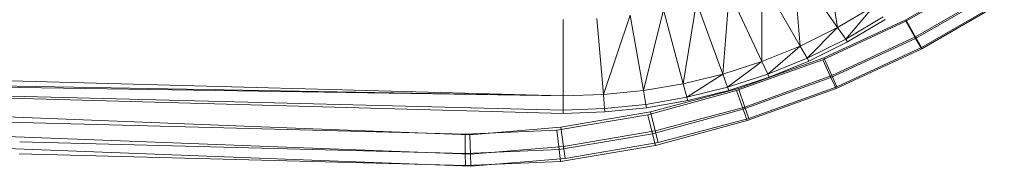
# Model space of a CAD drawing. Header units: metres. Extents: x 391.1 to 427.5, y 12.5 to 28.4.
# Tile 160 of 209: x 407.6966 to 408.0431, y 27.136 to 27.1876. Entities that reach past the tile are written whole.
import ezdxf

# ---------------------------------------------------------------- set-up
doc = ezdxf.new("R2010")
doc.units = ezdxf.units.M
doc.layers.add('A-DETL-____-MBND', color=7, linetype='Continuous', lineweight=18)

# ---------------------------------------------------------------- blocks, each defined once
blk = doc.blocks.new('Family - Inodor PA-152337-03_CLI_AIGUA_P0A')
at = {"layer": 'A-DETL-____-MBND', "color": 253, "true_color": 0xaaaaaa}
for p, q in [((0.60285, 0.09039), (0.60749, 0.06204)), ((0.60749, 0.06204), (0.59196, 0.08422)), ((0.59196, 0.08422), (0.59431, 0.05554)), ((0.63146, 0.06481), (0.6589, 0.08065)), ((0.63146, 0.06481), (0.6589, 0.08065)), ((0.63146, 0.06481), (0.6589, 0.08065)), ((0.6589, 0.08065), (0.63146, 0.06481)), ((0.63148, 0.06427), (0.65915, 0.08023)), ((0.63148, 0.06427), (0.65915, 0.08023)), ((0.59431, 0.05554), (0.58079, 0.07896)), ((0.58079, 0.07896), (0.5808, 0.05012)), ((0.5694, 0.07457), (0.56708, 0.04571)), ((0.5808, 0.05012), (0.5694, 0.07457)), ((0.66324, 0.07516), (0.63492, 0.05881)), ((0.66324, 0.07516), (0.63492, 0.05881)), ((0.63493, 0.05826), (0.66346, 0.07472)), ((0.63493, 0.05826), (0.66346, 0.07472)), ((0.55786, 0.07104), (0.55318, 0.04232)), ((0.56708, 0.04571), (0.55786, 0.07104)), ((0.62027, 0.06963), (0.60749, 0.06204)), ((0.61033, 0.05799), (0.62027, 0.06963)), ((0.66592, 0.07176), (0.63705, 0.05509)), ((0.66592, 0.07176), (0.63705, 0.05509)), ((0.63706, 0.05455), (0.66612, 0.07131)), ((0.63706, 0.05455), (0.66612, 0.07131)), ((0.53449, 0.06641), (0.52508, 0.03847)), ((0.53917, 0.03991), (0.53449, 0.06641)), ((0.54621, 0.06833), (0.53917, 0.03991)), ((0.55318, 0.04232), (0.54621, 0.06833)), ((0.62345, 0.06584), (0.61033, 0.05799)), ((0.51095, 0.03799), (0.51095, 0.06488)), ((0.52508, 0.03847), (0.52273, 0.06526)), ((0.6023, 0.05077), (0.63148, 0.06427)), ((0.6023, 0.05077), (0.63148, 0.06427)), ((0.60263, 0.05143), (0.63146, 0.06481)), ((0.60263, 0.05143), (0.63146, 0.06481)), ((0.60263, 0.05143), (0.63146, 0.06481)), ((0.63146, 0.06481), (0.60263, 0.05143)), ((0.62421, 0.06494), (0.61101, 0.05702)), ((0.63146, 0.06481), (0.63492, 0.05881)), ((0.63492, 0.05881), (0.63146, 0.06481)), ((0.63148, 0.06427), (0.63493, 0.05826)), ((0.63493, 0.05826), (0.63148, 0.06427)), ((0.60749, 0.06204), (0.59431, 0.05554)), ((0.59678, 0.05125), (0.60749, 0.06204)), ((0.61033, 0.05799), (0.60749, 0.06204)), ((0.59431, 0.05554), (0.5808, 0.05012)), ((0.58289, 0.04563), (0.59431, 0.05554)), ((0.59678, 0.05125), (0.59431, 0.05554)), ((0.61033, 0.05799), (0.59678, 0.05125)), ((0.61101, 0.05702), (0.59737, 0.05023)), ((0.60515, 0.04449), (0.63493, 0.05826)), ((0.60515, 0.04449), (0.63493, 0.05826)), ((0.63492, 0.05881), (0.60549, 0.04515)), ((0.63492, 0.05881), (0.60549, 0.04515)), ((0.61101, 0.05702), (0.61033, 0.05799)), ((0.63492, 0.05881), (0.63705, 0.05509)), ((0.63705, 0.05509), (0.63492, 0.05881)), ((0.63493, 0.05826), (0.63706, 0.05455)), ((0.63706, 0.05455), (0.63493, 0.05826)), ((0.51095, 0.03799), (0.00127, 0.05207)), ((0.60692, 0.0406), (0.63706, 0.05455)), ((0.60692, 0.0406), (0.63706, 0.05455)), ((0.63705, 0.05509), (0.60725, 0.04126)), ((0.63705, 0.05509), (0.60725, 0.04126)), ((0.5808, 0.05012), (0.56708, 0.04571)), ((0.5808, 0.05012), (0.56877, 0.04106)), ((0.57194, 0.03989), (0.6023, 0.05077)), ((0.57194, 0.03989), (0.6023, 0.05077)), ((0.57262, 0.04061), (0.60263, 0.05143)), ((0.57262, 0.04061), (0.60263, 0.05143)), ((0.57262, 0.04061), (0.60263, 0.05143)), ((0.60263, 0.05143), (0.57262, 0.04061)), ((0.58289, 0.04563), (0.5808, 0.05012)), ((0.59678, 0.05125), (0.58289, 0.04563)), ((0.59737, 0.05023), (0.5834, 0.04456)), ((0.59737, 0.05023), (0.59678, 0.05125)), ((0.6023, 0.05077), (0.60515, 0.04449)), ((0.60515, 0.04449), (0.6023, 0.05077)), ((0.60263, 0.05143), (0.60549, 0.04515)), ((0.60549, 0.04515), (0.60263, 0.05143)), ((0.51095, 0.03799), (0.00127, 0.04712)), ((0.51095, 0.03799), (0.00127, 0.04594)), ((0.51095, 0.03305), (0.00127, 0.04594)), ((0.51095, 0.03186), (0.00127, 0.04594)), ((0.56708, 0.04571), (0.55318, 0.04232)), ((0.56708, 0.04571), (0.55446, 0.03754)), ((0.56877, 0.04106), (0.56708, 0.04571)), ((0.58289, 0.04563), (0.56877, 0.04106)), ((0.60549, 0.04515), (0.57486, 0.0341)), ((0.60549, 0.04515), (0.57486, 0.0341)), ((0.5834, 0.04456), (0.58289, 0.04563)), ((0.60549, 0.04515), (0.60725, 0.04126)), ((0.60725, 0.04126), (0.60549, 0.04515)), ((0.55318, 0.04232), (0.53917, 0.03991)), ((0.55446, 0.03754), (0.55318, 0.04232)), ((0.5834, 0.04456), (0.56917, 0.03995)), ((0.57421, 0.0334), (0.60515, 0.04449)), ((0.57421, 0.0334), (0.60515, 0.04449)), ((0.60515, 0.04449), (0.60692, 0.0406)), ((0.60692, 0.0406), (0.60515, 0.04449)), ((0.52508, 0.03847), (0.51095, 0.03799)), ((0.53917, 0.03991), (0.52508, 0.03847)), ((0.52551, 0.03354), (0.52508, 0.03847)), ((0.54002, 0.03504), (0.53917, 0.03991)), ((0.54073, 0.03138), (0.57194, 0.03989)), ((0.54073, 0.03138), (0.57194, 0.03989)), ((0.54169, 0.03244), (0.57262, 0.04061)), ((0.54169, 0.03244), (0.57262, 0.04061)), ((0.54169, 0.03244), (0.57262, 0.04061)), ((0.57262, 0.04061), (0.54169, 0.03244)), ((0.56877, 0.04106), (0.55446, 0.03754)), ((0.56917, 0.03995), (0.55477, 0.03639)), ((0.56917, 0.03995), (0.56877, 0.04106)), ((0.57194, 0.03989), (0.57421, 0.0334)), ((0.57421, 0.0334), (0.57194, 0.03989)), ((0.57262, 0.04061), (0.57486, 0.0341)), ((0.57486, 0.0341), (0.57262, 0.04061)), ((0.57561, 0.02938), (0.60692, 0.0406)), ((0.57561, 0.02938), (0.60692, 0.0406)), ((0.60725, 0.04126), (0.57625, 0.03008)), ((0.60725, 0.04126), (0.57625, 0.03008)), ((0.00056, 0.03582), (0.31998, 0.0287)), ((0.00056, 0.03582), (0.31998, 0.0287)), ((0.51095, 0.03799), (0.51095, 0.03305)), ((0.54002, 0.03504), (0.52551, 0.03354)), ((0.55446, 0.03754), (0.54002, 0.03504)), ((0.54023, 0.03387), (0.54002, 0.03504)), ((0.55477, 0.03639), (0.54023, 0.03387)), ((0.55477, 0.03639), (0.55446, 0.03754)), ((0.28722, 0.03169), (0.41372, 0.02678)), ((0.28722, 0.03169), (0.41372, 0.02678)), ((0.28722, 0.03169), (0.41372, 0.02678)), ((0.41372, 0.02678), (0.28722, 0.03169)), ((0.50874, 0.02599), (0.54073, 0.03138)), ((0.50874, 0.02599), (0.54073, 0.03138)), ((0.51011, 0.027), (0.54169, 0.03244)), ((0.51011, 0.027), (0.54169, 0.03244)), ((0.51011, 0.027), (0.54169, 0.03244)), ((0.54169, 0.03244), (0.51011, 0.027)), ((0.52551, 0.03354), (0.51095, 0.03305)), ((0.51095, 0.03305), (0.51095, 0.03186)), ((0.52561, 0.03236), (0.51095, 0.03186)), ((0.52561, 0.03236), (0.52551, 0.03354)), ((0.54023, 0.03387), (0.52561, 0.03236)), ((0.54073, 0.03138), (0.54235, 0.02471)), ((0.54235, 0.02471), (0.54073, 0.03138)), ((0.54169, 0.03244), (0.5433, 0.02577)), ((0.5433, 0.02577), (0.54169, 0.03244)), ((0.54235, 0.02471), (0.57421, 0.0334)), ((0.54235, 0.02471), (0.57421, 0.0334)), ((0.57486, 0.0341), (0.5433, 0.02577)), ((0.57486, 0.0341), (0.5433, 0.02577)), ((0.57421, 0.0334), (0.57561, 0.02938)), ((0.57561, 0.02938), (0.57421, 0.0334)), ((0.57486, 0.0341), (0.57625, 0.03008)), ((0.57625, 0.03008), (0.57486, 0.0341)), ((0.31998, 0.0287), (0.47644, 0.02458)), ((0.31998, 0.0287), (0.47644, 0.02458)), ((0.54336, 0.02059), (0.57561, 0.02938)), ((0.54336, 0.02059), (0.57561, 0.02938)), ((0.57625, 0.03008), (0.5443, 0.02165)), ((0.57625, 0.03008), (0.5443, 0.02165)), ((0.41343, 0.01995), (0.28693, 0.02486)), ((0.41343, 0.01995), (0.28693, 0.02486)), ((0.41372, 0.02678), (0.47814, 0.02433)), ((0.41372, 0.02678), (0.47814, 0.02433)), ((0.41372, 0.02678), (0.47814, 0.02433)), ((0.47814, 0.02433), (0.41372, 0.02678)), ((0.47644, 0.02458), (0.50874, 0.02599)), ((0.47644, 0.02458), (0.50874, 0.02599)), ((0.47644, 0.02458), (0.4765, 0.01774)), ((0.4765, 0.01774), (0.47644, 0.02458)), ((0.47814, 0.02433), (0.51011, 0.027)), ((0.47814, 0.02433), (0.51011, 0.027)), ((0.47814, 0.02433), (0.51011, 0.027)), ((0.51011, 0.027), (0.47814, 0.02433)), ((0.47814, 0.02433), (0.47831, 0.01748)), ((0.47831, 0.01748), (0.47814, 0.02433)), ((0.50874, 0.02599), (0.50954, 0.01918)), ((0.50954, 0.01918), (0.50874, 0.02599)), ((0.50954, 0.01918), (0.54235, 0.02471)), ((0.50954, 0.01918), (0.54235, 0.02471)), ((0.51011, 0.027), (0.51107, 0.02022)), ((0.51107, 0.02022), (0.51011, 0.027)), ((0.5433, 0.02577), (0.51107, 0.02022)), ((0.5433, 0.02577), (0.51107, 0.02022)), ((0.54235, 0.02471), (0.54336, 0.02059)), ((0.54336, 0.02059), (0.54235, 0.02471)), ((0.5433, 0.02577), (0.5443, 0.02165)), ((0.5443, 0.02165), (0.5433, 0.02577)), ((0.31971, 0.02187), (0.4765, 0.01774)), ((0.31971, 0.02187), (0.4765, 0.01774)), ((0.5443, 0.02165), (0.51167, 0.01602)), ((0.5443, 0.02165), (0.51167, 0.01602)), ((0.41325, 0.01573), (0.28674, 0.02064)), ((0.41325, 0.01573), (0.28674, 0.02064)), ((0.31954, 0.01764), (0.47654, 0.01351)), ((0.31954, 0.01764), (0.47654, 0.01351)), ((0.47831, 0.01748), (0.41343, 0.01995)), ((0.47831, 0.01748), (0.41343, 0.01995)), ((0.4765, 0.01774), (0.50954, 0.01918)), ((0.4765, 0.01774), (0.50954, 0.01918)), ((0.4765, 0.01774), (0.47654, 0.01351)), ((0.47654, 0.01351), (0.4765, 0.01774)), ((0.51107, 0.02022), (0.47831, 0.01748)), ((0.51107, 0.02022), (0.47831, 0.01748)), ((0.47831, 0.01748), (0.47842, 0.01324)), ((0.47842, 0.01324), (0.47831, 0.01748)), ((0.50954, 0.01918), (0.51003, 0.01497)), ((0.51003, 0.01497), (0.50954, 0.01918)), ((0.51003, 0.01497), (0.54336, 0.02059)), ((0.51003, 0.01497), (0.54336, 0.02059)), ((0.51107, 0.02022), (0.51167, 0.01602)), ((0.51167, 0.01602), (0.51107, 0.02022)), ((0.47842, 0.01324), (0.41325, 0.01573)), ((0.47842, 0.01324), (0.41325, 0.01573)), ((0.47654, 0.01351), (0.51003, 0.01497)), ((0.47654, 0.01351), (0.51003, 0.01497)), ((0.51167, 0.01602), (0.47842, 0.01324)), ((0.51167, 0.01602), (0.47842, 0.01324))]:
    blk.add_line(p, q, dxfattribs=at)
blk = doc.blocks.new('LONDR55-XX_ZZ-ARQ-CAA-M3D-Londres55_ifc-1-03_CLI_AIGUA_P0A')
at = {"layer": 'A-DETL-____-MBND', "color": 253, "lineweight": 18, "true_color": 0xaaaaaa}
blk.add_blockref('Family - Inodor PA-152337-03_CLI_AIGUA_P0A', (407.37693, 27.12274), dxfattribs=at)

msp = doc.modelspace()

# ---------------------------------------------------------------- block references
at = {"lineweight": 5}
msp.add_blockref('LONDR55-XX_ZZ-ARQ-CAA-M3D-Londres55_ifc-1-03_CLI_AIGUA_P0A', (0, 0), dxfattribs=at)

doc.saveas('drawing.dxf')
